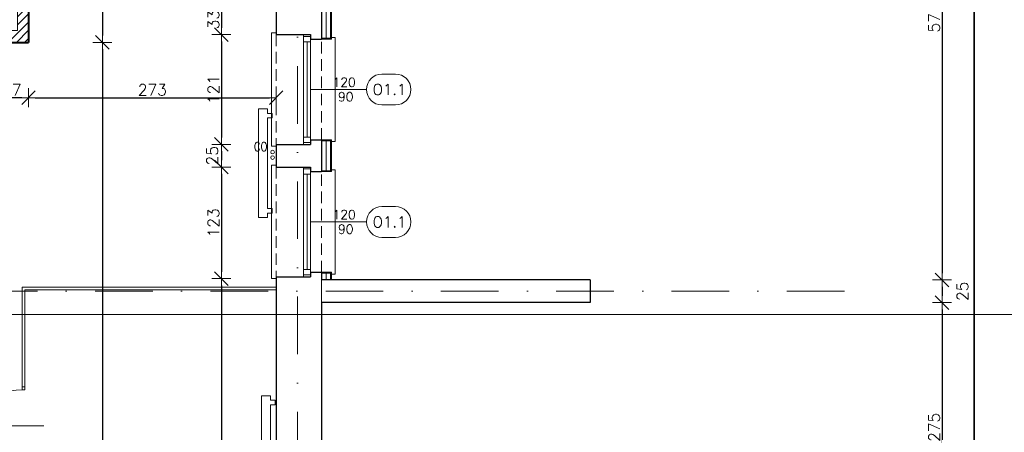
# Model space of a CAD drawing. Header units: millimetres. Extents: x 23192 to 177760, y -399809 to -79279.
# Tile 162 of 256: x 52885 to 53970, y -196383 to -195928. Entities that reach past the tile are written whole.
import ezdxf
from ezdxf.enums import TextEntityAlignment as Align

# ---------------------------------------------------------------- set-up
doc = ezdxf.new("R2010")
doc.units = ezdxf.units.MM
doc.linetypes.add('DASHDOT', pattern=[25.4, 12.7, -6.35, 0, -6.35])
doc.linetypes.add('HIDDEN', pattern=[9.525, 6.35, -3.175])
doc.layers.get('0').update_dxf_attribs({"lineweight": 0})
for name, color, linetype, lineweight in [('!! 0_ Istn-okna', 6, 'Continuous', 13), ('!! 0_ Istn-sciany', 3, 'Continuous', 30), ('!! 0_ Istn-widok', 1, 'Continuous', 15), ('!! 0_Istn-armatura', 6, 'Continuous', 9), ('!! 0_Istn-cienka', 4, 'Continuous', 9), ('!! 0_Opis_okna', 8, 'Continuous', 15), ('!! 1_ tynk zewn  - nowy', 21, 'Continuous', 20), ('!! 1_hatch projektowane ściany', 4, 'Continuous', 5), ('!! 1_PROJ Sciany', 2, 'Continuous', 40), ('!! 2_ remont Ocieplenie', 4, 'ZIGZAG', 5), ('!! wymiary osi', 250, 'Continuous', 9), ('0-osie-liniA', 14, 'DASHDOT', 5)]:
    doc.layers.add(name, color=color, linetype=linetype, lineweight=lineweight)
doc.layers.add('!! 0_Istn-grzejniki', color=7, linetype='Continuous', lineweight=0, plot=False)
doc.layers.add('!! 0_ramki', color=66, linetype='Continuous', lineweight=9, plot=False)
doc.styles.add('ARCHETYP', font='romans.shx', dxfattribs={"height": 15})
doc.styles.add('TXT', font='simplex.shx')
doc.linetypes.add('ZIGZAG', pattern='A,0.00254,-5.08,[131,ltypeshp.shx,S=5.08,R=0,X=-5.08,Y=0],-10.16,[131,ltypeshp.shx,S=5.08,R=180,X=5.08,Y=0],-5.08', length=20.32254)
doc.dimstyles.new('DIM50', dxfattribs={"dimscale": 5, "dimtxt": 2.5, "dimasz": 1.5, "dimexe": 0, "dimexo": 0, "dimgap": 0.5, "dimtad": 1, "dimdec": 4, "dimrnd": 0.5, "dimdsep": 46, "dimtxsty": 'TXT', "dimblk1": 'TICK1', "dimblk2": 'TICK1', "dimsah": 1, "dimcen": 0, "dimse1": 1, "dimse2": 1, "dimclrd": 1, "dimclre": 7, "dimclrt": 9, "dimadec": 0, "dimazin": 0, "dimtfac": 1, "dimtdec": 4, "dimtmove": 2, "dimatfit": 3, "dimldrblk": 'TICK1', "dimfxl": 1, "dimtolj": 1, "dimarcsym": 0})

# ---------------------------------------------------------------- blocks, each defined once
blk = doc.blocks.new('BLOK OSI')
at = {"layer": '0-osie-liniA', "ltscale": 5}
for points in [[(53191.21142, -193626.89479), (53191.21142, -199860.81919)], [(51570.03302, -196290.0883), (53810.60983, -196290.0883)]]:
    blk.add_lwpolyline(points, dxfattribs=at)
blk = doc.blocks.new('1_ok-opis')
blk.add_line((0, 111.6), (0, 50))
for points in [[(-17, 128.6), (-17, 143.6)], [(17, 128.6), (17, 143.6)]]:
    blk.add_lwpolyline(points)
for centre, start, end in [((0, 143.6), 0, 180), ((0, 128.6), 180, 0)]:
    blk.add_arc(centre, 17, start, end)
at = {"style": 'ARCHETYP'}
for tag, height, rotation, p in [('NR', 12, 90, (0, 136.9)), ('NR', 12, 270, (0, 136.9)), ('SZEROKOŚĆ', 10, 90, (-8, 78.3)), ('WYSOKOŚĆ', 10, 270, (-8, 78.3)), ('SZEROKOŚĆ', 10, 270, (8, 78.3)), ('WYSOKOŚĆ', 10, 90, (8, 78.3))]:
    blk.add_attdef(tag, text='', height=height, rotation=rotation, dxfattribs=at).set_placement(p, align=Align.MIDDLE)
blk = doc.blocks.new('TICK1')
at = {"color": 2}
blk.add_line((-1, -1), (1, 1), dxfattribs=at)
at = {"color": 0}
for p, q in [((0, 0), (-1, 0)), ((0, -1.4), (0, 1.4))]:
    blk.add_line(p, q, dxfattribs=at)
blk = doc.blocks.new('*D2484')
at = {"layer": '!! wymiary osi', "color": 1, "lineweight": -2, "transparency": 16777216}
blk.add_line((52976.2, -195647.1), (52976.2, -195945.1), dxfattribs=at)
at = {"layer": 'DEFPOINTS', "color": 0, "transparency": 16777216}
for p in [(52894.7, -195639.6), (52894.7, -195952.6), (52976.2, -195952.6)]:
    blk.add_point(p, dxfattribs=at)
at = {"layer": '!! wymiary osi', "color": 1, "lineweight": -2, "transparency": 16777216, "xscale": 7.5, "yscale": 7.5, "zscale": 7.5}
for p, rotation in [((52976.2, -195639.6), 90), ((52976.2, -195952.6), 270)]:
    blk.add_blockref('TICK1', p, dxfattribs=dict(at, rotation=rotation))
at = {"layer": '!! wymiary osi', "color": 9, "transparency": 16777216, "insert": (52967.4, -195796.1), "char_height": 12.5, "attachment_point": 5, "rotation": 90, "style": 'TXT'}
blk.add_mtext('\\A1;313', dxfattribs=at)
blk = doc.blocks.new('*D2485')
at = {"layer": '!! wymiary osi', "color": 1, "lineweight": -2, "transparency": 16777216}
blk.add_line((52887.2, -196013.7), (52865.2, -196013.7), dxfattribs=at)
at = {"layer": 'DEFPOINTS', "color": 0, "transparency": 16777216}
for p in [(52857.7, -195952.6), (52894.7, -195952.6), (52857.7, -196013.7)]:
    blk.add_point(p, dxfattribs=at)
at = {"layer": '!! wymiary osi', "color": 1, "lineweight": -2, "transparency": 16777216, "xscale": 7.5, "yscale": 7.5, "zscale": 7.5, "rotation": 180}
blk.add_blockref('TICK1', (52857.7, -196013.7), dxfattribs=at)
at = {"layer": '!! wymiary osi', "color": 1, "lineweight": -2, "transparency": 16777216, "xscale": 7.5, "yscale": 7.5, "zscale": 7.5}
blk.add_blockref('TICK1', (52894.7, -196013.7), dxfattribs=at)
at = {"layer": '!! wymiary osi', "color": 9, "transparency": 16777216, "insert": (52876.2, -196004.9), "char_height": 12.5, "attachment_point": 5, "style": 'TXT'}
blk.add_mtext('\\A1;37', dxfattribs=at)
blk = doc.blocks.new('*D2489')
at = {"layer": '!! wymiary osi', "color": 1, "lineweight": -2, "transparency": 16777216}
blk.add_line((52902.2, -196013.7), (53160.2, -196013.7), dxfattribs=at)
at = {"layer": 'DEFPOINTS', "color": 0, "transparency": 16777216}
for p in [(52894.7, -195952.6), (53167.7, -195952.6), (53167.7, -196013.7)]:
    blk.add_point(p, dxfattribs=at)
at = {"layer": '!! wymiary osi', "color": 1, "lineweight": -2, "transparency": 16777216, "xscale": 7.5, "yscale": 7.5, "zscale": 7.5, "rotation": 180}
blk.add_blockref('TICK1', (52894.7, -196013.7), dxfattribs=at)
at = {"layer": '!! wymiary osi', "color": 1, "lineweight": -2, "transparency": 16777216, "xscale": 7.5, "yscale": 7.5, "zscale": 7.5}
blk.add_blockref('TICK1', (53167.7, -196013.7), dxfattribs=at)
at = {"layer": '!! wymiary osi', "color": 9, "transparency": 16777216, "insert": (53031.2, -196004.9), "char_height": 12.5, "attachment_point": 5, "style": 'TXT'}
blk.add_mtext('\\A1;273', dxfattribs=at)
blk = doc.blocks.new('*D2490')
at = {"layer": '!! wymiary osi', "color": 1, "lineweight": -2, "transparency": 16777216}
blk.add_line((53937.1, -195644.1), (53937.1, -198051.1), dxfattribs=at)
at = {"layer": 'DEFPOINTS', "color": 0, "transparency": 16777216}
for p in [(53228.7, -195636.6), (53228.7, -198058.6), (53937.1, -198058.6)]:
    blk.add_point(p, dxfattribs=at)
at = {"layer": '!! wymiary osi', "color": 1, "lineweight": -2, "transparency": 16777216, "xscale": 7.5, "yscale": 7.5, "zscale": 7.5}
for p, rotation in [((53937.1, -195636.6), 90), ((53937.1, -198058.6), 270)]:
    blk.add_blockref('TICK1', p, dxfattribs=dict(at, rotation=rotation))
at = {"layer": '!! wymiary osi', "color": 9, "transparency": 16777216, "insert": (53928.4, -196847.6), "char_height": 12.5, "attachment_point": 5, "rotation": 90, "style": 'TXT'}
blk.add_mtext('\\A1;2422', dxfattribs=at)
blk = doc.blocks.new('*D2491')
at = {"layer": '!! wymiary osi', "color": 1, "lineweight": -2, "transparency": 16777216}
blk.add_line((53937.1, -198051.1), (53937.1, -195644.1), dxfattribs=at)
at = {"layer": 'DEFPOINTS', "color": 0, "transparency": 16777216}
for p in [(53228.7, -195636.6), (53937.1, -195636.6), (53228.7, -198058.6)]:
    blk.add_point(p, dxfattribs=at)
at = {"layer": '!! wymiary osi', "color": 1, "lineweight": -2, "transparency": 16777216, "xscale": 7.5, "yscale": 7.5, "zscale": 7.5}
for p, rotation in [((53937.1, -195636.6), 90), ((53937.1, -198058.6), 270)]:
    blk.add_blockref('TICK1', p, dxfattribs=dict(at, rotation=rotation))
at = {"layer": '!! wymiary osi', "color": 9, "transparency": 16777216, "insert": (53928.4, -196847.6), "char_height": 12.5, "attachment_point": 5, "rotation": 90, "style": 'TXT'}
blk.add_mtext('\\A1;2422', dxfattribs=at)
blk = doc.blocks.new('*D2492')
at = {"layer": '!! wymiary osi', "color": 1, "lineweight": -2, "transparency": 16777216}
blk.add_line((53901.9, -195644.1), (53901.9, -196207.1), dxfattribs=at)
at = {"layer": 'DEFPOINTS', "color": 0, "transparency": 16777216}
for p in [(53228.7, -195636.6), (53228.7, -196214.6), (53901.9, -196214.6)]:
    blk.add_point(p, dxfattribs=at)
at = {"layer": '!! wymiary osi', "color": 1, "lineweight": -2, "transparency": 16777216, "xscale": 7.5, "yscale": 7.5, "zscale": 7.5}
for p, rotation in [((53901.9, -195636.6), 90), ((53901.9, -196214.6), 270)]:
    blk.add_blockref('TICK1', p, dxfattribs=dict(at, rotation=rotation))
at = {"layer": '!! wymiary osi', "color": 9, "transparency": 16777216, "insert": (53893.1, -195925.6), "char_height": 12.5, "attachment_point": 5, "rotation": 90, "style": 'TXT'}
blk.add_mtext('\\A1;578', dxfattribs=at)
blk = doc.blocks.new('*D2493')
at = {"layer": '!! wymiary osi', "color": 1, "lineweight": -2, "transparency": 16777216}
blk.add_line((53901.9, -196222.1), (53901.9, -196232.1), dxfattribs=at)
at = {"layer": 'DEFPOINTS', "color": 0, "transparency": 16777216}
for p in [(53228.7, -196214.6), (53513.7, -196239.6), (53901.9, -196239.6)]:
    blk.add_point(p, dxfattribs=at)
at = {"layer": '!! wymiary osi', "color": 1, "lineweight": -2, "transparency": 16777216, "xscale": 7.5, "yscale": 7.5, "zscale": 7.5}
for p, rotation in [((53901.9, -196214.6), 90), ((53901.9, -196239.6), 270)]:
    blk.add_blockref('TICK1', p, dxfattribs=dict(at, rotation=rotation))
at = {"layer": '!! wymiary osi', "color": 9, "transparency": 16777216, "insert": (53924.4, -196227.1), "char_height": 12.5, "attachment_point": 5, "rotation": 90, "style": 'TXT'}
blk.add_mtext('\\A1;25', dxfattribs=at)
blk = doc.blocks.new('*D2494')
at = {"layer": '!! wymiary osi', "color": 1, "lineweight": -2, "transparency": 16777216}
blk.add_line((53901.9, -196247.1), (53901.9, -196507.1), dxfattribs=at)
at = {"layer": 'DEFPOINTS', "color": 0, "transparency": 16777216}
for p in [(53513.7, -196239.6), (53513.7, -196514.6), (53901.9, -196514.6)]:
    blk.add_point(p, dxfattribs=at)
at = {"layer": '!! wymiary osi', "color": 1, "lineweight": -2, "transparency": 16777216, "xscale": 7.5, "yscale": 7.5, "zscale": 7.5}
for p, rotation in [((53901.9, -196239.6), 90), ((53901.9, -196514.6), 270)]:
    blk.add_blockref('TICK1', p, dxfattribs=dict(at, rotation=rotation))
at = {"layer": '!! wymiary osi', "color": 9, "transparency": 16777216, "insert": (53893.1, -196377.1), "char_height": 12.5, "attachment_point": 5, "rotation": 90, "style": 'TXT'}
blk.add_mtext('\\A1;275', dxfattribs=at)
blk = doc.blocks.new('*D2504')
at = {"layer": '!! wymiary osi', "color": 1, "lineweight": -2, "transparency": 16777216}
blk.add_line((53107.3, -195918.6), (53107.3, -195936.6), dxfattribs=at)
at = {"layer": 'DEFPOINTS', "color": 0, "transparency": 16777216}
for p in [(53167.7, -195911.1), (53107.3, -195944.1), (53167.7, -195944.1)]:
    blk.add_point(p, dxfattribs=at)
at = {"layer": '!! wymiary osi', "color": 1, "lineweight": -2, "transparency": 16777216, "xscale": 7.5, "yscale": 7.5, "zscale": 7.5}
for p, rotation in [((53107.3, -195911.1), 90), ((53107.3, -195944.1), 270)]:
    blk.add_blockref('TICK1', p, dxfattribs=dict(at, rotation=rotation))
at = {"layer": '!! wymiary osi', "color": 9, "transparency": 16777216, "insert": (53098.5, -195927.6), "char_height": 12.5, "attachment_point": 5, "rotation": 90, "style": 'TXT'}
blk.add_mtext('\\A1;33', dxfattribs=at)
blk = doc.blocks.new('*D2505')
at = {"layer": '!! wymiary osi', "color": 1, "lineweight": -2, "transparency": 16777216}
blk.add_line((53107.3, -195951.6), (53107.3, -196057.6), dxfattribs=at)
at = {"layer": 'DEFPOINTS', "color": 0, "transparency": 16777216}
for p in [(53167.7, -195944.1), (53107.3, -196065.1), (53167.7, -196065.1)]:
    blk.add_point(p, dxfattribs=at)
at = {"layer": '!! wymiary osi', "color": 1, "lineweight": -2, "transparency": 16777216, "xscale": 7.5, "yscale": 7.5, "zscale": 7.5}
for p, rotation in [((53107.3, -195944.1), 90), ((53107.3, -196065.1), 270)]:
    blk.add_blockref('TICK1', p, dxfattribs=dict(at, rotation=rotation))
at = {"layer": '!! wymiary osi', "color": 9, "transparency": 16777216, "insert": (53098.5, -196004.6), "char_height": 12.5, "attachment_point": 5, "rotation": 90, "style": 'TXT'}
blk.add_mtext('\\A1;121', dxfattribs=at)
blk = doc.blocks.new('*D2506')
at = {"layer": '!! wymiary osi', "color": 1, "lineweight": -2, "transparency": 16777216}
blk.add_line((53107.3, -196072.6), (53107.3, -196082.6), dxfattribs=at)
at = {"layer": 'DEFPOINTS', "color": 0, "transparency": 16777216}
for p in [(53167.7, -196065.1), (53107.3, -196090.1), (53167.7, -196090.1)]:
    blk.add_point(p, dxfattribs=at)
at = {"layer": '!! wymiary osi', "color": 1, "lineweight": -2, "transparency": 16777216, "xscale": 7.5, "yscale": 7.5, "zscale": 7.5}
for p, rotation in [((53107.3, -196065.1), 90), ((53107.3, -196090.1), 270)]:
    blk.add_blockref('TICK1', p, dxfattribs=dict(at, rotation=rotation))
at = {"layer": '!! wymiary osi', "color": 9, "transparency": 16777216, "insert": (53097.3, -196077.6), "char_height": 12.5, "attachment_point": 5, "rotation": 90, "style": 'TXT'}
blk.add_mtext('\\A1;25', dxfattribs=at)
blk = doc.blocks.new('*D2507')
at = {"layer": '!! wymiary osi', "color": 1, "lineweight": -2, "transparency": 16777216}
blk.add_line((53107.3, -196097.6), (53107.3, -196205.6), dxfattribs=at)
at = {"layer": 'DEFPOINTS', "color": 0, "transparency": 16777216}
for p in [(53167.7, -196090.1), (53107.3, -196213.1), (53167.7, -196213.1)]:
    blk.add_point(p, dxfattribs=at)
at = {"layer": '!! wymiary osi', "color": 1, "lineweight": -2, "transparency": 16777216, "xscale": 7.5, "yscale": 7.5, "zscale": 7.5}
for p, rotation in [((53107.3, -196090.1), 90), ((53107.3, -196213.1), 270)]:
    blk.add_blockref('TICK1', p, dxfattribs=dict(at, rotation=rotation))
at = {"layer": '!! wymiary osi', "color": 9, "transparency": 16777216, "insert": (53098.5, -196151.6), "char_height": 12.5, "attachment_point": 5, "rotation": 90, "style": 'TXT'}
blk.add_mtext('\\A1;123', dxfattribs=at)
blk = doc.blocks.new('*D2508')
at = {"layer": '!! wymiary osi', "color": 1, "lineweight": -2, "transparency": 16777216}
blk.add_line((53107.3, -196220.6), (53107.3, -196800.3), dxfattribs=at)
at = {"layer": 'DEFPOINTS', "color": 0, "transparency": 16777216}
for p in [(53167.7, -196213.1), (53107.3, -196807.8), (53167.7, -196807.8)]:
    blk.add_point(p, dxfattribs=at)
at = {"layer": '!! wymiary osi', "color": 1, "lineweight": -2, "transparency": 16777216, "xscale": 7.5, "yscale": 7.5, "zscale": 7.5}
for p, rotation in [((53107.3, -196213.1), 90), ((53107.3, -196807.8), 270)]:
    blk.add_blockref('TICK1', p, dxfattribs=dict(at, rotation=rotation))
at = {"layer": '!! wymiary osi', "color": 9, "transparency": 16777216, "insert": (53098.5, -196474.3), "char_height": 12.5, "attachment_point": 5, "rotation": 90, "style": 'TXT'}
blk.add_mtext('\\A1;594.5', dxfattribs=at)
blk = doc.blocks.new('*D2614')
at = {"layer": '!! wymiary osi', "color": 1, "lineweight": -2, "transparency": 16777216}
blk.add_line((52976.2, -195960.1), (52976.2, -197107.1), dxfattribs=at)
at = {"layer": 'DEFPOINTS', "color": 0, "transparency": 16777216}
for p in [(52894.7, -195952.6), (52894.7, -197114.6), (52976.2, -197114.6)]:
    blk.add_point(p, dxfattribs=at)
at = {"layer": '!! wymiary osi', "color": 1, "lineweight": -2, "transparency": 16777216, "xscale": 7.5, "yscale": 7.5, "zscale": 7.5}
for p, rotation in [((52976.2, -195952.6), 90), ((52976.2, -197114.6), 270)]:
    blk.add_blockref('TICK1', p, dxfattribs=dict(at, rotation=rotation))
at = {"layer": '!! wymiary osi', "color": 9, "transparency": 16777216, "insert": (52967.4, -196500.9), "char_height": 12.5, "attachment_point": 5, "rotation": 90, "style": 'TXT'}
blk.add_mtext('\\A1;1162', dxfattribs=at)

msp = doc.modelspace()

# ---------------------------------------------------------------- hatches: boundary and pattern name
at = {"layer": '!! 1_hatch projektowane ściany'}
h = msp.add_hatch(dxfattribs=at)
h.set_pattern_fill('ANSI31', color=256, scale=2)
h.paths.add_polyline_path([(52882.71142, -195639.5883), (52894.71142, -195639.5883), (52894.71142, -195952.5883), (52857.71142, -195952.5883), (52857.71142, -195939.59023), (52882.71142, -195939.59023)])

# ---------------------------------------------------------------- linework, layer by layer
at = {"layer": '!! 0_ Istn-okna'}
for points in [[(53197.71142, -195944.0883), (53197.71142, -196065.0883)], [(53201.71142, -195952.0883), (53201.71142, -196057.0883)], [(53205.71142, -195944.0883), (53205.71142, -196065.0883)], [(53197.71142, -196090.0883), (53197.71142, -196211.0883)], [(53205.71142, -196090.0883), (53205.71142, -196211.0883)], [(53201.71142, -196098.0883), (53201.71142, -196203.0883)]]:
    msp.add_lwpolyline(points, dxfattribs=at)
for points in [[(53205.71142, -195946.0883), (53205.71142, -195952.0883), (53197.71142, -195952.0883), (53197.71142, -195946.0883)], [(53205.71142, -196057.0883), (53205.71142, -196063.0883), (53197.71142, -196063.0883), (53197.71142, -196057.0883)], [(53205.71142, -196092.0883), (53205.71142, -196098.0883), (53197.71142, -196098.0883), (53197.71142, -196092.0883)], [(53205.71142, -196203.0883), (53205.71142, -196209.0883), (53197.71142, -196209.0883), (53197.71142, -196203.0883)]]:
    msp.add_lwpolyline(points, close=True, dxfattribs=at)
at = {"layer": '!! 0_ Istn-sciany'}
for points in [[(53217.71142, -195906.0883), (53217.71142, -195949.0883)], [(53167.71142, -195911.0883), (53167.71142, -195944.0883)], [(53167.71142, -195944.0883), (53205.71142, -195944.0883)], [(53205.71142, -195944.0883), (53205.71142, -195949.0883)], [(53205.71142, -195949.0883), (53217.71142, -195949.0883)], [(53205.71142, -196060.0883), (53205.71142, -196065.0883)], [(53205.71142, -196060.0883), (53217.71142, -196060.0883)], [(53217.71142, -196060.0883), (53217.71142, -196095.0883)], [(53167.71142, -196065.0883), (53167.71142, -196090.0883)], [(53167.71142, -196065.0883), (53205.71142, -196065.0883)], [(53167.71142, -196090.0883), (53205.71142, -196090.0883)], [(53205.71142, -196090.0883), (53205.71142, -196095.0883)], [(53205.71142, -196095.0883), (53217.71142, -196095.0883)], [(53167.71142, -196211.0883), (53167.71142, -196814.5883)], [(53167.71142, -196211.0883), (53205.71142, -196211.0883)], [(53205.71142, -196206.0883), (53205.71142, -196211.0883)], [(53205.71142, -196206.0883), (53217.71142, -196206.0883)], [(53217.71142, -196206.0883), (53217.71142, -196214.5883)], [(53513.71142, -196214.5883), (53217.71142, -196214.5883)], [(53513.71142, -196214.5883), (53513.71142, -196239.5883)], [(53217.71142, -196239.5883), (53217.71142, -196514.5883)], [(53513.71142, -196239.5883), (53217.71142, -196239.5883)]]:
    msp.add_lwpolyline(points, dxfattribs=at)
at = {"layer": '!! 0_ Istn-widok'}
for points in [[(53162.71142, -195942.0883), (53162.71142, -196067.0883)], [(53167.71142, -195942.0883), (53162.71142, -195942.0883)], [(53227.71142, -195947.0883), (53232.71142, -195947.0883)], [(53232.71142, -196062.0883), (53232.71142, -195947.0883)], [(53227.71142, -196062.0883), (53232.71142, -196062.0883)], [(53167.71142, -196067.0883), (53162.71142, -196067.0883)], [(53162.71142, -196088.0883), (53162.71142, -196213.0883)], [(53167.71142, -196088.0883), (53162.71142, -196088.0883)], [(53227.71142, -196093.0883), (53232.71142, -196093.0883)], [(53232.71142, -196208.0883), (53232.71142, -196093.0883)], [(53167.71142, -196213.0883), (53162.71142, -196213.0883)], [(53217.71142, -196214.5883), (53217.71142, -196239.5883)], [(53227.71142, -196208.0883), (53232.71142, -196208.0883)], [(52887.71142, -196222.5883), (53167.71142, -196222.5883)], [(52887.71142, -196222.5883), (52887.71142, -196332.5883)], [(52890.71142, -196225.5883), (53167.71142, -196225.5883)], [(52890.71142, -196225.5883), (52890.71142, -196332.5883)], [(52861.71142, -196375.5883), (52911.71142, -196375.5883)]]:
    msp.add_lwpolyline(points, dxfattribs=at)
msp.add_lwpolyline([(52887.71142, -196335.5883), (52887.71142, -196332.5883), (52890.71142, -196332.5883), (52890.71142, -196335.5883)], close=True, dxfattribs=at)
msp.add_arc((52889.21142, -196415.5883), 80, 90.00000004, 180.00000004, dxfattribs=at)
at = {"layer": '!! 0_Istn-armatura'}
for centre in [(53163.71142, -196073.5883), (53163.71142, -196079.5883)]:
    msp.add_circle(centre, 2, dxfattribs=at)
at = {"layer": '!! 0_Istn-cienka', "linetype": 'HIDDEN', "ltscale": 2}
for points in [[(53167.71142, -195944.0883), (53167.71142, -196065.0883)], [(53217.71142, -196060.0883), (53217.71142, -195949.0883)], [(53167.71142, -196090.0883), (53167.71142, -196211.0883)], [(53217.71142, -196206.0883), (53217.71142, -196095.0883)]]:
    msp.add_lwpolyline(points, dxfattribs=at)
at = {"layer": '!! 0_Istn-grzejniki'}
for points in [[(53163.12978, -196140.86545), (53158.12978, -196140.86545), (53158.12978, -196145.86545), (53148.12978, -196145.86545), (53148.12978, -196025.86545), (53158.12978, -196025.86545), (53158.12978, -196030.86545), (53163.12978, -196030.86545), (53163.12978, -196035.86545), (53158.12978, -196035.86545), (53158.12978, -196135.86545), (53163.12978, -196135.86545)], [(53166.64018, -196457.20114), (53161.64018, -196457.20114), (53161.64018, -196462.20114), (53151.64018, -196462.20114), (53151.64018, -196342.20114), (53161.64018, -196342.20114), (53161.64018, -196347.20114), (53166.64018, -196347.20114), (53166.64018, -196352.20114), (53161.64018, -196352.20114), (53161.64018, -196452.20114), (53166.64018, -196452.20114)]]:
    msp.add_lwpolyline(points, close=True, dxfattribs=at)
at = {"layer": '!! 0_ramki'}
msp.add_lwpolyline([(52465.42916, -193282.57641), (56665.42916, -193282.57641), (56665.42916, -196252.57641), (52465.42916, -196252.57641)], close=True, dxfattribs=at)
at = {"layer": '!! 1_ tynk zewn  - nowy'}
for points in [[(53227.71142, -195906.0883), (53227.71142, -195949.0883)], [(53228.71142, -195906.0883), (53228.71142, -195949.0883)], [(53228.71142, -195948.0883), (53217.71142, -195948.0883)], [(53228.71142, -195949.0883), (53217.71142, -195949.0883)], [(53228.71142, -196060.0883), (53217.71142, -196060.0883)], [(53228.71142, -196061.0883), (53217.71142, -196061.0883)], [(53227.71142, -196060.0883), (53227.71142, -196095.0883)], [(53228.71142, -196060.0883), (53228.71142, -196095.0883)], [(53228.71142, -196094.0883), (53217.71142, -196094.0883)], [(53228.71142, -196095.0883), (53217.71142, -196095.0883)], [(53228.71142, -196206.0883), (53217.71142, -196206.0883)], [(53228.71142, -196207.0883), (53217.71142, -196207.0883)], [(53227.71142, -196206.0883), (53227.71142, -196214.5883)], [(53228.71142, -196206.0883), (53228.71142, -196214.5883)]]:
    msp.add_lwpolyline(points, dxfattribs=at)
at = {"layer": '!! 1_hatch projektowane ściany'}
msp.add_lwpolyline([(52882.71142, -195639.5883), (52894.71142, -195639.5883), (52894.71142, -195952.5883), (52857.71142, -195952.5883), (52857.71142, -195939.59023), (52882.71142, -195939.59023)], close=True, dxfattribs=at)
at = {"layer": '!! 1_PROJ Sciany'}
for points in [[(52894.71142, -195639.5883), (52894.71142, -195952.5883)], [(52857.71142, -195952.5883), (52894.71142, -195952.5883)]]:
    msp.add_lwpolyline(points, dxfattribs=at)
at = {"layer": '!! 2_ remont Ocieplenie', "linetype": 'ZIGZAG', "ltscale": 0.75}
for points in [[(53222.71142, -195906.0883), (53222.71142, -195949.0883)], [(53222.71142, -196060.0883), (53222.71142, -196095.0883)], [(53222.71142, -196206.0883), (53222.71142, -196214.5883)]]:
    msp.add_lwpolyline(points, dxfattribs=at)

# ---------------------------------------------------------------- block references
at = {"layer": '!! 0_Opis_okna'}
ref = msp.add_blockref('1_ok-opis', (53155.71142, -196004.5883), dxfattribs=dict(at, rotation=270))
ref.add_attrib('WYSOKOŚĆ', '90', dxfattribs={"layer": '0', "height": 10, "style": 'ARCHETYP'}).set_placement((53244.43183, -196012.5883), align=Align.MIDDLE)
ref.add_attrib('SZEROKOŚĆ', '120', dxfattribs={"layer": '0', "height": 10, "style": 'ARCHETYP'}).set_placement((53242.65838, -195996.5883), align=Align.MIDDLE)
ref.add_attrib('NR', 'O1.1', dxfattribs={"layer": '0', "height": 12, "style": 'ARCHETYP'}).set_placement((53292.61287, -196004.5883), align=Align.MIDDLE)
ref = msp.add_blockref('1_ok-opis', (53155.71142, -196150.5883), dxfattribs=dict(at, rotation=270))
ref.add_attrib('WYSOKOŚĆ', '90', dxfattribs={"layer": '0', "height": 10, "style": 'ARCHETYP'}).set_placement((53244.43183, -196158.5883), align=Align.MIDDLE)
ref.add_attrib('SZEROKOŚĆ', '120', dxfattribs={"layer": '0', "height": 10, "style": 'ARCHETYP'}).set_placement((53242.65838, -196142.5883), align=Align.MIDDLE)
ref.add_attrib('NR', 'O1.1', dxfattribs={"layer": '0', "height": 12, "style": 'ARCHETYP'}).set_placement((53292.61287, -196150.5883), align=Align.MIDDLE)
at = {"layer": '!! wymiary osi'}
msp.add_blockref('BLOK OSI', (0, 63), dxfattribs=at)

# ---------------------------------------------------------------- texts
at = {"layer": '!! 0_Istn-armatura', "style": 'ARCHETYP', "width": 0.8}
msp.add_text('CO', height=10, rotation=359.99999996, dxfattribs=at).set_placement((53143.23058, -196072.55816))

# ---------------------------------------------------------------- dimensions: what is measured, and where the dimension line sits
at = {"layer": '!! wymiary osi'}
for base, p1, p2, picture, middle in [((52976.18686, -195952.5883), (52894.71142, -195639.5883), (52894.71142, -195952.5883), '*D2484', (52967.43686, -195796.0883)), ((53937.12127, -198058.5883), (53228.71142, -195636.5883), (53228.71142, -198058.5883), '*D2490', (53928.37127, -196847.5883)), ((53937.12127, -195636.5883), (53228.71142, -198058.5883), (53228.71142, -195636.5883), '*D2491', (53928.37127, -196847.5883)), ((53901.87501, -196214.5883), (53228.71142, -195636.5883), (53228.71142, -196214.5883), '*D2492', (53893.12501, -195925.5883)), ((53107.26932, -195944.0883), (53167.71142, -195911.0883), (53167.71142, -195944.0883), '*D2504', (53098.51932, -195927.5883)), ((53107.26932, -196065.0883), (53167.71142, -195944.0883), (53167.71142, -196065.0883), '*D2505', (53098.51932, -196004.5883)), ((53107.26932, -196090.0883), (53167.71142, -196065.0883), (53167.71142, -196090.0883), '*D2506', (53097.26932, -196077.5883)), ((53107.26932, -196213.0883), (53167.71142, -196090.0883), (53167.71142, -196213.0883), '*D2507', (53098.51932, -196151.5883)), ((53901.87501, -196239.5883), (53228.71142, -196214.5883), (53513.71142, -196239.5883), '*D2493', (53924.37501, -196227.0883)), ((53901.87501, -196514.5883), (53513.71142, -196239.5883), (53513.71142, -196514.5883), '*D2494', (53893.12501, -196377.0883))]:
    dim = msp.add_linear_dim(base=base, p1=p1, p2=p2, angle=90, dimstyle='DIM50', dxfattribs=at)
    dim.commit()
    dim.dimension.update_dxf_attribs({"geometry": picture, "text_midpoint": middle})
for base, p2, picture, middle in [((52857.71142, -196013.65337), (52857.71142, -195952.5883), '*D2485', (52876.21142, -196004.90337)), ((53167.71142, -196013.65337), (53167.71142, -195952.5883), '*D2489', (53031.21142, -196004.90337))]:
    dim = msp.add_linear_dim(base=base, p1=(52894.71142, -195952.5883), p2=p2, dimstyle='DIM50', dxfattribs=at)
    dim.commit()
    dim.dimension.update_dxf_attribs({"geometry": picture, "text_midpoint": middle})
for base, p1, p2, picture, middle in [((52976.18686, -197114.5883), (52894.71142, -195952.5883), (52894.71142, -197114.5883), '*D2614', (52967.43686, -196500.87865)), ((53107.26932, -196807.77574), (53167.71142, -196213.0883), (53167.71142, -196807.77574), '*D2508', (53098.51932, -196474.32759))]:
    dim = msp.add_linear_dim(base=base, p1=p1, p2=p2, angle=90, dimstyle='DIM50', dxfattribs=at)
    dim.commit()
    dim.dimension.update_dxf_attribs({"geometry": picture, "text_midpoint": middle, "dimtype": 160})

doc.saveas('drawing.dxf')
